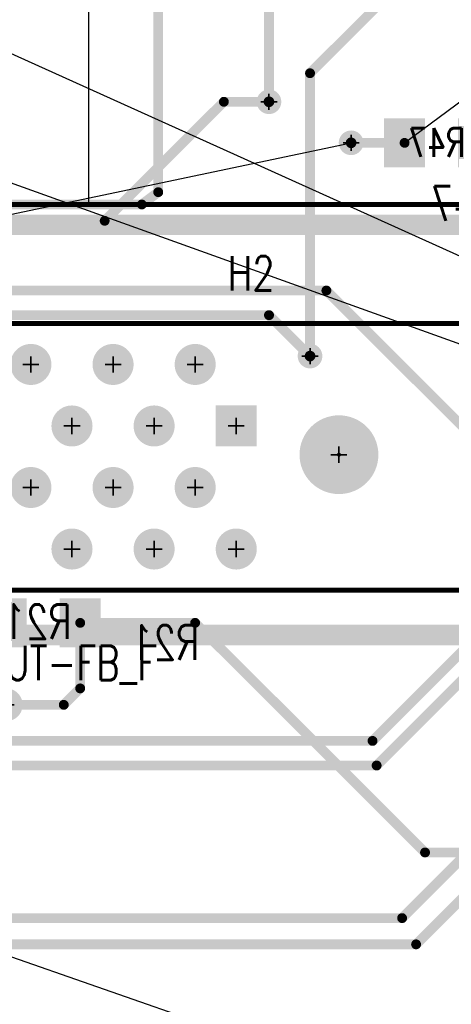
# Model space of a CAD drawing. Extents: x -4.8 to 11.7, y -3.6 to 8.1.
# Tile 36 of 53: x 3.647 to 4.172, y 1.05 to 2.25. Entities that reach past the tile are written whole.
import ezdxf
from ezdxf.enums import TextEntityAlignment as Align

# ---------------------------------------------------------------- set-up
doc = ezdxf.new("R2010")
doc.units = 0
for name, pattern in [('KEEPOUT_00011100$0', [2, 1, 1]), ('SIG_1', [2, 1, 1]), ('SIG_126', [2, 1, 1]), ('SIG_131', [2, 1, 1]), ('SIG_132', [2, 1, 1]), ('SIG_133', [2, 1, 1]), ('SIG_134', [2, 1, 1]), ('SIG_135', [2, 1, 1]), ('SIG_138', [2, 1, 1]), ('SIG_142', [2, 1, 1]), ('SIG_20', [2, 1, 1]), ('SIG_50', [2, 1, 1]), ('SIG_60', [2, 1, 1])]:
    doc.linetypes.add(name, pattern=pattern)
for name, color, linetype in [('2D_LINE_03', 112, 'CONTINUOUS'), ('DRIL_NPLTE_THRU_01', 16, 'CONTINUOUS'), ('DRIL_NPLTE_THRU_04', 176, 'CONTINUOUS'), ('DRIL_PLTE_THRU_01', 16, 'CONTINUOUS'), ('DRIL_PLTE_THRU_04', 176, 'CONTINUOUS'), ('DRIL_SYMBOL', 254, 'CONTINUOUS'), ('KEEPOUT_01', 2, 'CONTINUOUS'), ('LINK_00', 2, 'CONTINUOUS'), ('PADS_BOT', 5, 'CONTINUOUS'), ('PADS_INNER', 1, 'CONTINUOUS'), ('PADS_TOP', 1, 'CONTINUOUS'), ('PART_NAME_123', 255, 'CONTINUOUS'), ('PART_NAME_124', 6, 'CONTINUOUS'), ('PART_NAME_130', 106, 'CONTINUOUS'), ('PART_TOP_2DLINE_123', 255, 'CONTINUOUS'), ('PART_TOP_2DLINE_129', 2, 'CONTINUOUS'), ('TRACE_01', 1, 'CONTINUOUS'), ('TRACE_04', 5, 'CONTINUOUS'), ('VIAPTS', 56, 'CONTINUOUS')]:
    doc.layers.add(name, color=color, linetype=linetype)
doc.styles.add('W0$001', font='simplex', dxfattribs={"width": 0.75})
doc.styles.add('W0$006', font='simplex', dxfattribs={"width": 0.75})

# ---------------------------------------------------------------- blocks, each defined once
blk = doc.blocks.new('DRAWING_169')
at = {"layer": '2D_LINE_03', "const_width": 0.025}
blk.add_lwpolyline([(0.02, 0), (-1.2255, 0), (-1.2255, 0.95), (3.2, 0.95), (3.2, 0.85), (4.1, 0.85), (4.1, 0.4), (4.15, 0.4), (4.15, -1.145), (3.74, -1.145), (3.74, 0.45), (0.02, 0.45)], close=True, dxfattribs=at)
blk = doc.blocks.new('DRAWING_170')
at = {"layer": '2D_LINE_03', "const_width": 0.025}
blk.add_lwpolyline([(-0.015, 0.035), (-0.425, 0.035), (-0.425, 1.63), (-4.145, 1.63), (-4.145, 1.18), (-5.3905, 1.18), (-5.3905, -0.1697), (-0.015, -0.1697)], close=True, dxfattribs=at)
blk = doc.blocks.new('PART_BODY_TOP_206')
at = {"layer": 'KEEPOUT_01', "linetype": 'KEEPOUT_00011100$0'}
blk.add_lwpolyline([(1, -1.1), (0.09, -1.1), (0.09, 0.1), (1, 0.1)], close=True, dxfattribs=at)
at = {"layer": 'PART_TOP_2DLINE_123', "const_width": 0.006}
blk.add_lwpolyline([(-0.1, 0.1), (2.1, 0.1), (2.1, -1.1), (-0.1, -1.1)], close=True, dxfattribs=at)
at = {"layer": 'PART_TOP_2DLINE_129', "const_width": 0.001}
blk.add_lwpolyline([(-0.1, 0.1), (2.1, 0.1), (2.1, -1.1), (-0.1, -1.1)], close=True, dxfattribs=at)
blk = doc.blocks.new('SYM_TOP_39')
blk.add_blockref('PART_BODY_TOP_206', (0, 0))
blk = doc.blocks.new('PART_TOP_87')
blk.add_blockref('SYM_TOP_39', (0, 0))
blk = doc.blocks.new('PART_BODY_TOP_252')
at = {"layer": 'PART_TOP_2DLINE_123', "const_width": 0.006}
blk.add_lwpolyline([(-0.5, 0.2), (3.295, 0.2), (3.295, -0.125), (-0.5, -0.125)], close=True, dxfattribs=at)
at = {"layer": 'PART_TOP_2DLINE_129', "const_width": 0.001}
blk.add_lwpolyline([(-1.095, 0.2), (3.935, 0.2), (3.935, -0.125), (-1.095, -0.125)], close=True, dxfattribs=at)
blk = doc.blocks.new('DRIL_SYMBOL_0$03')
at = {"layer": 'DRIL_SYMBOL', "const_width": 0.002}
for points in [[(-0.01, 0), (0.01, 0)], [(0, -0.01), (0, 0.01)]]:
    blk.add_lwpolyline(points, dxfattribs=at)
blk = doc.blocks.new('DRIL_HOLE_0$03')
at = {"const_width": 0.015}
blk.add_lwpolyline([(-0.0075, 0, 1), (0.0075, 0, 1)], format="xyb", close=True, dxfattribs=at)
blk.add_blockref('DRIL_SYMBOL_0$03', (0, 0))
blk = doc.blocks.new('PAD_115')
at = {"const_width": 0.025}
blk.add_lwpolyline([(0, -0.0125, 1), (0, 0.0125, 1)], format="xyb", close=True, dxfattribs=at)
blk = doc.blocks.new('PAD_116')
at = {"const_width": 0.05}
blk.add_lwpolyline([(-0.025, 0), (0.025, 0)], dxfattribs=at)
blk = doc.blocks.new('STK_TOP_99')
at = {"layer": 'DRIL_PLTE_THRU_01'}
blk.add_blockref('DRIL_HOLE_0$03', (0, 0), dxfattribs=at)
at = {"layer": 'DRIL_PLTE_THRU_04'}
blk.add_blockref('DRIL_HOLE_0$03', (0, 0), dxfattribs=at)
at = {"layer": 'PADS_BOT'}
blk.add_blockref('PAD_116', (0, 0), dxfattribs=at)
at = {"layer": 'PADS_INNER'}
blk.add_blockref('PAD_115', (0, 0), dxfattribs=at)
at = {"layer": 'PADS_TOP'}
blk.add_blockref('PAD_116', (0, 0), dxfattribs=at)
blk = doc.blocks.new('STK_TOP_98')
at = {"layer": 'DRIL_PLTE_THRU_01'}
blk.add_blockref('DRIL_HOLE_0$03', (0, 0), dxfattribs=at)
at = {"layer": 'DRIL_PLTE_THRU_04'}
blk.add_blockref('DRIL_HOLE_0$03', (0, 0), dxfattribs=at)
at = {"layer": 'PADS_BOT'}
blk.add_blockref('PAD_115', (0, 0), dxfattribs=at)
at = {"layer": 'PADS_INNER'}
blk.add_blockref('PAD_115', (0, 0), dxfattribs=at)
at = {"layer": 'PADS_TOP'}
blk.add_blockref('PAD_115', (0, 0), dxfattribs=at)
blk = doc.blocks.new('DRIL_SYMBOL_0$096')
at = {"layer": 'DRIL_SYMBOL', "const_width": 0.002}
for points in [[(-0.01, 0), (0.01, 0)], [(0, -0.01), (0, 0.01)]]:
    blk.add_lwpolyline(points, dxfattribs=at)
blk = doc.blocks.new('DRIL_HOLE_0$096')
at = {"const_width": 0.048}
blk.add_lwpolyline([(-0.024, 0, 1), (0.024, 0, 1)], format="xyb", close=True, dxfattribs=at)
blk.add_blockref('DRIL_SYMBOL_0$096', (0, 0))
blk = doc.blocks.new('PAD_117')
at = {"const_width": 0.0025}
blk.add_lwpolyline([(0, -0.00125, 1), (0, 0.00125, 1)], format="xyb", close=True, dxfattribs=at)
blk = doc.blocks.new('STK_TOP_177')
at = {"layer": 'DRIL_NPLTE_THRU_01'}
blk.add_blockref('DRIL_HOLE_0$096', (0, 0), dxfattribs=at)
at = {"layer": 'DRIL_NPLTE_THRU_04'}
blk.add_blockref('DRIL_HOLE_0$096', (0, 0), dxfattribs=at)
at = {"layer": 'PADS_BOT'}
blk.add_blockref('PAD_117', (0, 0), dxfattribs=at)
at = {"layer": 'PADS_INNER'}
blk.add_blockref('PAD_117', (0, 0), dxfattribs=at)
at = {"layer": 'PADS_TOP'}
blk.add_blockref('PAD_117', (0, 0), dxfattribs=at)
blk = doc.blocks.new('SYM_TOP_85')
for name, p in [('PART_BODY_TOP_252', (0, 0)), ('STK_TOP_98', (0, 0.15)), ('STK_TOP_98', (0.1, 0.15)), ('STK_TOP_98', (0.2, 0.15)), ('STK_TOP_98', (0.05, 0.075)), ('STK_TOP_98', (0.15, 0.075)), ('STK_TOP_98', (0.25, 0.075)), ('STK_TOP_177', (-0.125, 0.035)), ('STK_TOP_99', (0, 0)), ('STK_TOP_98', (0.1, 0)), ('STK_TOP_98', (0.2, 0)), ('STK_TOP_98', (0.05, -0.075)), ('STK_TOP_98', (0.15, -0.075)), ('STK_TOP_98', (0.25, -0.075))]:
    blk.add_blockref(name, p)
blk = doc.blocks.new('PART_TOP_183')
blk.add_blockref('SYM_TOP_85', (0, 0))
at = {"layer": 'PART_NAME_123', "style": 'W0$006', "width": 0.75}
blk.add_text('H2', height=0.042, rotation=180, dxfattribs=at).set_placement((0.0102, -0.1652))
blk = doc.blocks.new('DRIL_HOLE_0')
blk.add_lwpolyline([(0, 0, 1), (0, 0, 1)], format="xyb", close=True)
blk = doc.blocks.new('PAD_0')
blk.add_lwpolyline([(0, 0, 1), (0, 0, 1)], format="xyb", close=True)
blk = doc.blocks.new('PAD_2')
at = {"const_width": 0.05}
blk.add_lwpolyline([(-0.03, 0), (0.03, 0)], dxfattribs=at)
blk = doc.blocks.new('STK_BOT_29')
at = {"layer": 'DRIL_NPLTE_THRU_01'}
blk.add_blockref('DRIL_HOLE_0', (0, 0), dxfattribs=at)
at = {"layer": 'DRIL_NPLTE_THRU_04'}
blk.add_blockref('DRIL_HOLE_0', (0, 0), dxfattribs=at)
at = {"layer": 'PADS_BOT', "rotation": 90}
blk.add_blockref('PAD_2', (0, 0), dxfattribs=at)
at = {"layer": 'PADS_INNER'}
blk.add_blockref('PAD_0', (0, 0), dxfattribs=at)
at = {"layer": 'PADS_TOP'}
blk.add_blockref('PAD_0', (0, 0), dxfattribs=at)
blk = doc.blocks.new('SYM_BOT_27')
for p in [(-0.045, 0), (0.045, 0)]:
    blk.add_blockref('STK_BOT_29', p)
blk = doc.blocks.new('PART_BOT_191')
blk.add_blockref('SYM_BOT_27', (0, 0))
at = {"layer": 'PART_NAME_124', "style": 'W0$006', "width": 0.75}
blk.add_text('R21', height=0.042, rotation=180, dxfattribs=at).set_placement((0.1899, 0.0449))
at = {"layer": 'PART_NAME_130', "style": 'W0$001', "width": 0.75}
blk.add_text('R21', height=0.042, rotation=180, dxfattribs=at).set_placement((0.0344, 0.0196))
blk = doc.blocks.new('DRIL_SYMBOL_0$02')
at = {"layer": 'DRIL_SYMBOL', "const_width": 0.002}
for points in [[(-0.01, 0), (0.01, 0)], [(0, -0.01), (0, 0.01)]]:
    blk.add_lwpolyline(points, dxfattribs=at)
blk = doc.blocks.new('DRIL_HOLE_0$02')
at = {"const_width": 0.01}
blk.add_lwpolyline([(-0.005, 0, 1), (0.005, 0, 1)], format="xyb", close=True, dxfattribs=at)
blk.add_blockref('DRIL_SYMBOL_0$02', (0, 0))
blk = doc.blocks.new('PAD_65')
at = {"const_width": 0.02}
blk.add_lwpolyline([(0, -0.01, 1), (0, 0.01, 1)], format="xyb", close=True, dxfattribs=at)
blk = doc.blocks.new('STK_TOP_52')
at = {"layer": 'DRIL_PLTE_THRU_01'}
blk.add_blockref('DRIL_HOLE_0$02', (0, 0), dxfattribs=at)
at = {"layer": 'DRIL_PLTE_THRU_04'}
blk.add_blockref('DRIL_HOLE_0$02', (0, 0), dxfattribs=at)
at = {"layer": 'PADS_BOT'}
blk.add_blockref('PAD_65', (0, 0), dxfattribs=at)
at = {"layer": 'PADS_INNER'}
blk.add_blockref('PAD_65', (0, 0), dxfattribs=at)
at = {"layer": 'PADS_TOP'}
blk.add_blockref('PAD_65', (0, 0), dxfattribs=at)
blk = doc.blocks.new('SYM_TOP_40')
blk.add_blockref('STK_TOP_52', (0, 0))
blk = doc.blocks.new('PART_TOP_217')
blk.add_blockref('SYM_TOP_40', (0, 0))
at = {"layer": 'PART_NAME_123', "style": 'W0$006', "width": 0.75}
blk.add_text('VOUT-FB_F', height=0.042, dxfattribs=at).set_placement((-0.055, 0.03))
blk = doc.blocks.new('PART_BOT_270')
blk.add_blockref('SYM_BOT_27', (0, 0))
at = {"layer": 'PART_NAME_124', "style": 'W0$006', "width": 0.75}
blk.add_text('R47', height=0.042, rotation=180, dxfattribs=at).set_placement((0.0699, 0.0949))
at = {"layer": 'PART_NAME_130', "style": 'W0$001', "width": 0.75}
blk.add_text('R47', height=0.035, rotation=180, dxfattribs=at).set_placement((-0.0055, -0.0003), align=Align.MIDDLE_CENTER)
blk = doc.blocks.new('SMOOTH_0$012')
at = {"const_width": 0.006}
blk.add_lwpolyline([(-0.003, 0, 1), (0.003, 0, 1)], format="xyb", close=True, dxfattribs=at)
blk = doc.blocks.new('DRIL_SYMBOL_0$013')
at = {"layer": 'DRIL_SYMBOL', "const_width": 0.002}
for points in [[(-0.01, 0), (0.01, 0)], [(0, -0.01), (0, 0.01)]]:
    blk.add_lwpolyline(points, dxfattribs=at)
blk = doc.blocks.new('DRIL_HOLE_0$013')
at = {"const_width": 0.0065}
blk.add_lwpolyline([(-0.00325, 0, 1), (0.00325, 0, 1)], format="xyb", close=True, dxfattribs=at)
blk.add_blockref('DRIL_SYMBOL_0$013', (0, 0))
blk = doc.blocks.new('PAD_180')
at = {"const_width": 0.015}
blk.add_lwpolyline([(0, -0.0075, 1), (0, 0.0075, 1)], format="xyb", close=True, dxfattribs=at)
blk = doc.blocks.new('STK_TOP_5')
at = {"layer": 'DRIL_PLTE_THRU_01'}
blk.add_blockref('DRIL_HOLE_0$013', (0, 0), dxfattribs=at)
at = {"layer": 'DRIL_PLTE_THRU_04'}
blk.add_blockref('DRIL_HOLE_0$013', (0, 0), dxfattribs=at)
at = {"layer": 'PADS_BOT'}
blk.add_blockref('PAD_180', (0, 0), dxfattribs=at)
at = {"layer": 'PADS_INNER'}
blk.add_blockref('PAD_180', (0, 0), dxfattribs=at)
at = {"layer": 'PADS_TOP'}
blk.add_blockref('PAD_180', (0, 0), dxfattribs=at)
blk = doc.blocks.new('SYM_TOP_4')
blk.add_blockref('STK_TOP_5', (0, 0))

msp = doc.modelspace()

# ---------------------------------------------------------------- linework, layer by layer
at = {"layer": 'LINK_00', "linetype": 'SIG_20'}
for q in [(2.3307, 2.7995), (1.5705, 2.7937)]:
    msp.add_line((5.3355, 1.4397), q, dxfattribs=at)
at = {"layer": 'LINK_00', "linetype": 'SIG_1'}
for p, q in [((4.1155, 2.0997), (4.2904, 2.2298)), ((3.3606, 1.9546), (4.0504, 2.0998))]:
    msp.add_line(p, q, dxfattribs=at)
at = {"layer": 'LINK_00', "linetype": 'SIG_60'}
msp.add_line((4.9206, 0.6596), (2.2106, 1.6046), dxfattribs=at)
at = {"layer": 'TRACE_01', "linetype": 'SIG_50', "const_width": 0.012}
for points in [[(3.7504, 2.0047), (3.8955, 2.1498), (3.9504, 2.1498)], [(3.7504, 2.0047), (3.4497, 2.0047), (3.4394, 2.015)]]:
    msp.add_lwpolyline(points, dxfattribs=at)
at = {"layer": 'TRACE_01', "linetype": 'SIG_133', "const_width": 0.012}
msp.add_lwpolyline([(4.3443, 1.5957), (4.0203, 1.9197), (3.2935, 1.9197)], dxfattribs=at)
at = {"layer": 'TRACE_01', "linetype": 'SIG_126', "const_width": 0.012}
for points in [[(3.5205, 1.8897), (3.9504, 1.8897)], [(4.0004, 1.8398), (3.9505, 1.8897), (3.9504, 1.8897)]]:
    msp.add_lwpolyline(points, dxfattribs=at)
at = {"layer": 'TRACE_01', "linetype": 'SIG_132', "const_width": 0.012}
msp.add_lwpolyline([(2.7025, 1.3407), (4.0815, 1.3407), (4.2885, 1.5477), (5.8387, 1.5477), (5.9106, 1.6196)], dxfattribs=at)
at = {"layer": 'TRACE_01', "linetype": 'SIG_131', "const_width": 0.012}
msp.add_lwpolyline([(2.7215, 1.3707), (4.0765, 1.3707), (4.2775, 1.5717), (5.5627, 1.5717), (5.6106, 1.6196)], dxfattribs=at)
at = {"layer": 'TRACE_01', "linetype": 'SIG_135', "const_width": 0.012}
msp.add_lwpolyline([(3.1154, 1.1227), (4.1295, 1.1227), (4.5065, 1.4997), (6.1957, 1.4997), (6.3156, 1.6196)], dxfattribs=at)
at = {"layer": 'TRACE_01', "linetype": 'SIG_134', "const_width": 0.012}
msp.add_lwpolyline([(3.1304, 1.1547), (4.1125, 1.1547), (4.4815, 1.5237), (5.9397, 1.5237), (6.0356, 1.6196)], dxfattribs=at)
at = {"layer": 'TRACE_04', "linetype": 'SIG_138', "const_width": 0.012}
msp.add_lwpolyline([(3.4506, 1.9546), (3.505, 1.9546), (3.575, 2.0246), (3.7956, 2.0246), (3.8156, 2.0396), (3.8156, 2.6945), (3.8957, 2.7746), (4.0056, 2.7746)], dxfattribs=at)
at = {"layer": 'TRACE_04', "linetype": 'SIG_50', "const_width": 0.012}
msp.add_lwpolyline([(3.9504, 2.1498), (3.9504, 2.3108), (4.0492, 2.4096), (4.2806, 2.4096)], dxfattribs=at)
at = {"layer": 'TRACE_04', "linetype": 'SIG_126', "const_width": 0.012}
msp.add_lwpolyline([(4.0004, 1.8398), (4.0004, 2.1846), (4.1254, 2.3096), (4.2806, 2.3096)], dxfattribs=at)
at = {"layer": 'TRACE_04', "linetype": 'SIG_1', "const_width": 0.012}
msp.add_lwpolyline([(4.0504, 2.0998), (4.0505, 2.0997), (4.1155, 2.0997)], dxfattribs=at)
at = {"layer": 'TRACE_04', "linetype": 'SIG_142', "const_width": 0.012}
for points in [[(3.6305, 1.4147), (3.7006, 1.4147), (3.7206, 1.4347), (3.7206, 1.5146)], [(3.7206, 1.5146), (3.8605, 1.5146), (4.1404, 1.2347), (4.3255, 1.2347)]]:
    msp.add_lwpolyline(points, dxfattribs=at)

# ---------------------------------------------------------------- block references
for name, p in [('PART_TOP_87', (2.7307, 3.1245)), ('DRAWING_169', (1.0005, 1.0497)), ('DRAWING_170', (5.1655, -0.1303)), ('PART_TOP_217', (3.6305, 1.4147))]:
    msp.add_blockref(name, p)
at = {"xscale": -1, "rotation": -180}
for name, p in [('PART_BOT_270', (4.1605, 2.0997)), ('PART_BOT_191', (3.6756, 1.5146))]:
    msp.add_blockref(name, p, dxfattribs=at)
at = {"rotation": 180}
msp.add_blockref('PART_TOP_183', (3.9106, 1.7546), dxfattribs=at)
at = {"layer": 'TRACE_01'}
for p in [(3.8955, 2.1498), (3.9504, 2.1498), (3.7504, 2.0047), (3.7504, 2.0047), (4.0203, 1.9197), (3.9504, 1.8897), (3.9504, 1.8897), (3.9505, 1.8897), (4.0004, 1.8398), (4.0765, 1.3707), (4.0815, 1.3407), (4.1125, 1.1547), (4.1295, 1.1227)]:
    msp.add_blockref('SMOOTH_0$012', p, dxfattribs=at)
at = {"layer": 'TRACE_04'}
for p in [(4.0004, 2.1846), (3.9504, 2.1498), (4.0504, 2.0998), (4.0505, 2.0997), (4.1155, 2.0997), (3.8156, 2.0396), (3.7956, 2.0246), (4.0004, 1.8398), (3.7206, 1.5146), (3.7206, 1.5146), (3.8605, 1.5146), (3.7206, 1.4347), (3.7006, 1.4147), (4.1404, 1.2347)]:
    msp.add_blockref('SMOOTH_0$012', p, dxfattribs=at)
at = {"layer": 'VIAPTS', "linetype": 'SIG_50'}
msp.add_blockref('SYM_TOP_4', (3.9504, 2.1498), dxfattribs=at)
at = {"layer": 'VIAPTS', "linetype": 'SIG_1'}
msp.add_blockref('SYM_TOP_4', (4.0504, 2.0998), dxfattribs=at)
at = {"layer": 'VIAPTS', "linetype": 'SIG_126'}
msp.add_blockref('SYM_TOP_4', (4.0004, 1.8398), dxfattribs=at)

doc.saveas('drawing.dxf')
